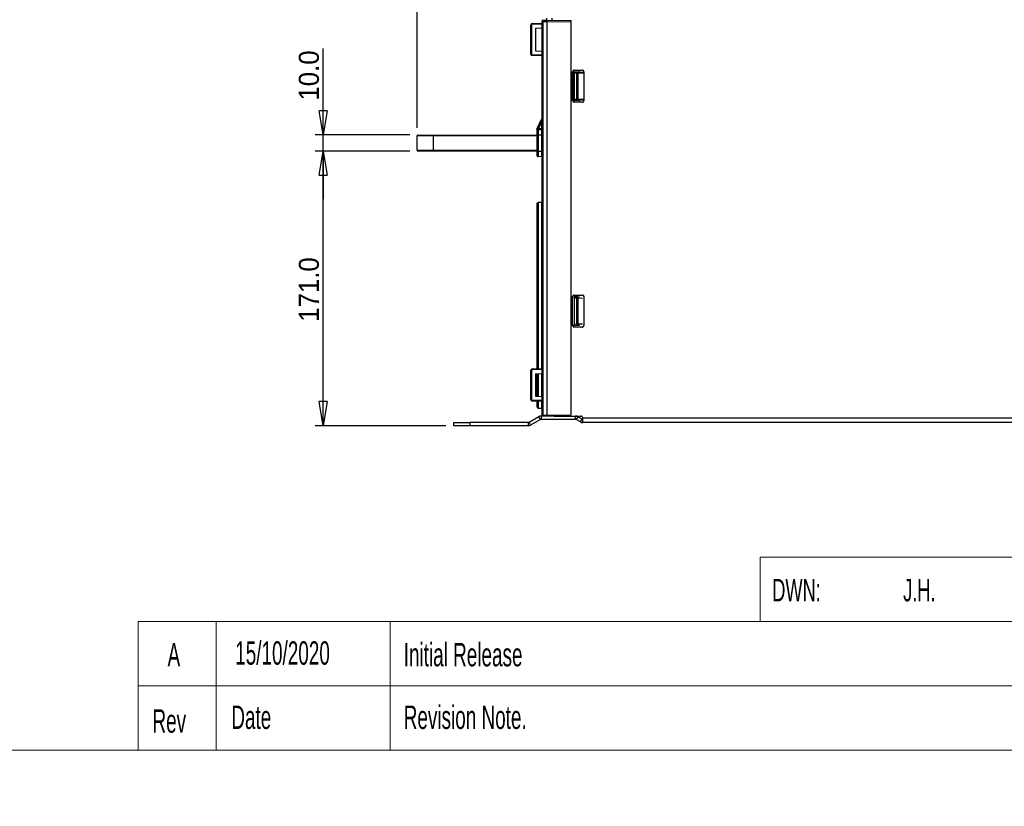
# Paper-space layout 'Sheet1' of a CAD drawing. Header units: millimetres. Extents: x 0 to 420, y 0 to 297.
# Tile 75 of 130: x 153 to 275, y 0 to 98. Entities that reach past the tile are written whole.
import ezdxf

# ---------------------------------------------------------------- set-up
doc = ezdxf.new("R2010")
doc.units = ezdxf.units.MM
doc.layers.add('SLD-0', color=179, linetype='Continuous')
doc.styles.add('SLDTEXTSTYLE0', font='TXT', dxfattribs={"width": 0.605})
doc.styles.add('SLDTEXTSTYLE1', font='TXT', dxfattribs={"width": 0.75})
doc.styles.add('SLDTEXTSTYLE3', font='TXT', dxfattribs={"width": 0.96})
doc.dimstyles.new('SLDDIMSTYLE1', dxfattribs={"dimtxt": 2.5, "dimasz": 3.302, "dimexe": 0, "dimexo": 0.0625, "dimtad": 1, "dimdec": 1, "dimlfac": 5, "dimrnd": 1e-09, "dimzin": 4, "dimdsep": 46, "dimtxsty": 'SLDTEXTSTYLE1', "dimblk1": 'NONE', "dimblk2": 'NONE', "dimsah": 1, "dimcen": 0.09, "dimadec": 0, "dimazin": 1, "dimtfac": 1, "dimtofl": 0, "dimtmove": 0, "dimatfit": 3, "dimldrblk": 'NONE', "dimfxl": 0, "dimfrac": 2, "dimtolj": 1, "dimtzin": 12, "dimarcsym": 0})
doc.dimstyles.new('SLDDIMSTYLE3', dxfattribs={"dimtxt": 2.5, "dimasz": 3.302, "dimexe": 0, "dimexo": 0.0625, "dimtad": 1, "dimdec": 1, "dimlfac": 5, "dimrnd": 1e-09, "dimzin": 4, "dimdsep": 46, "dimtxsty": 'SLDTEXTSTYLE1', "dimblk1": 'NONE', "dimblk2": 'NONE', "dimsah": 1, "dimcen": 0, "dimadec": 0, "dimazin": 1, "dimtfac": 1, "dimtmove": 0, "dimatfit": 3, "dimldrblk": 'NONE', "dimfxl": 0, "dimfrac": 2, "dimtolj": 1, "dimtzin": 12, "dimarcsym": 0})
doc.dimstyles.new('SLDDIMSTYLE4', dxfattribs={"dimtxt": 2.5, "dimasz": 3.302, "dimexe": 0, "dimexo": 0.0625, "dimtad": 1, "dimdec": 1, "dimlfac": 5, "dimrnd": 1e-09, "dimzin": 12, "dimdsep": 46, "dimtxsty": 'SLDTEXTSTYLE1', "dimblk1": 'NONE', "dimblk2": 'NONE', "dimsah": 1, "dimcen": 0, "dimadec": 0, "dimazin": 3, "dimtfac": 1, "dimtmove": 0, "dimatfit": 3, "dimldrblk": 'NONE', "dimfxl": 0, "dimfrac": 2, "dimtolj": 1, "dimtzin": 12, "dimarcsym": 0})

# ---------------------------------------------------------------- blocks, each defined once
blk = doc.blocks.new('_D_16')
at = {"layer": 'SLD-0', "color": 179}
for p, q in [((202.28, 84.48), (202.28, 118.81)), ((202.28, 117.81), (205.28, 118.31)), ((205.28, 117.31), (202.28, 117.81)), ((202.28, 117.81), (205.28, 117.81)), ((202.28, 117.81), (334.68, 117.81)), ((205.28, 117.31), (205.28, 118.31)), ((331.68, 118.31), (334.68, 117.81)), ((331.68, 118.31), (331.68, 117.31)), ((334.68, 117.81), (331.68, 117.31)), ((334.68, 117.81), (331.68, 117.81)), ((334.68, 84.48), (334.68, 118.81))]:
    blk.add_line(p, q, dxfattribs=at)
at = {"layer": 'SLD-0', "color": 179, "insert": (264.32, 120.84), "char_height": 2.5, "attachment_point": 1, "style": 'SLDTEXTSTYLE3'}
blk.add_mtext('662.0', dxfattribs=at)
blk = doc.blocks.new('_None')
blk = doc.blocks.new('_D_17')
at = {"layer": 'SLD-0', "color": 179}
for p, q in [((201.38, 81.58), (189.58, 81.58)), ((190.08, 78.58), (190.58, 81.58)), ((190.58, 81.58), (191.08, 78.58)), ((190.58, 81.58), (190.58, 78.58)), ((190.58, 47.38), (190.58, 81.58)), ((190.08, 78.58), (191.08, 78.58)), ((190.58, 47.38), (190.08, 50.38)), ((191.08, 50.38), (190.08, 50.38)), ((191.08, 50.38), (190.58, 47.38)), ((190.58, 47.38), (190.58, 50.38)), ((205.84, 47.38), (189.58, 47.38))]:
    blk.add_line(p, q, dxfattribs=at)
at = {"layer": 'SLD-0', "color": 179, "insert": (187.55, 60.32), "char_height": 2.5, "attachment_point": 1, "rotation": 90, "style": 'SLDTEXTSTYLE3'}
blk.add_mtext('171.0', dxfattribs=at)
blk = doc.blocks.new('_D_18')
at = {"layer": 'SLD-0', "color": 179}
for p, q in [((190.58, 83.58), (190.58, 94.33)), ((190.58, 83.58), (190.08, 86.58)), ((191.08, 86.58), (190.08, 86.58)), ((191.08, 86.58), (190.58, 83.58)), ((190.58, 83.58), (190.58, 86.58)), ((201.38, 83.58), (189.58, 83.58)), ((190.58, 81.58), (190.58, 83.58)), ((201.38, 81.58), (189.58, 81.58)), ((190.08, 78.58), (190.58, 81.58)), ((190.58, 81.58), (191.08, 78.58)), ((190.58, 81.58), (190.58, 78.58)), ((190.58, 81.58), (190.58, 75.58)), ((190.08, 78.58), (191.08, 78.58))]:
    blk.add_line(p, q, dxfattribs=at)
at = {"layer": 'SLD-0', "color": 179, "insert": (187.55, 87.86), "char_height": 2.5, "attachment_point": 1, "rotation": 90, "style": 'SLDTEXTSTYLE3'}
blk.add_mtext('10.0', dxfattribs=at)
blk = doc.blocks.new('_D_22')
at = {"layer": 'SLD-0', "color": 179}
for p, q in [((177.64, 244.2), (170.68, 237.01)), ((170.68, 237.01), (163.27, 229.36)), ((168.23, 235.21), (170.68, 237.01)), ((170.68, 237.01), (168.59, 234.86)), ((170.68, 237.01), (168.95, 234.51)), ((168.23, 235.21), (168.95, 234.51)), ((163.27, 229.36), (151.44, 229.36))]:
    blk.add_line(p, q, dxfattribs=at)
at = {"layer": 'SLD-0', "color": 179, "char_height": 2.5, "attachment_point": 1, "style": 'SLDTEXTSTYLE3'}
for s, insert in [('%%c', (150.19, 232.39)), ('20.0', (155.21, 232.43))]:
    blk.add_mtext(s, dxfattribs=dict(at, insert=insert))
blk = doc.blocks.new('_D_23')
at = {"layer": 'SLD-0', "color": 179}
for p, q in [((164, 261.49), (154.02, 261.49)), ((172.8, 249.9), (164, 261.49)), ((171.38, 252.59), (170.59, 251.98)), ((171.38, 252.59), (172.8, 249.9)), ((172.8, 249.9), (170.59, 251.98)), ((172.8, 249.9), (170.99, 252.29)), ((175.52, 246.31), (172.8, 249.9))]:
    blk.add_line(p, q, dxfattribs=at)
at = {"layer": 'SLD-0', "color": 179, "char_height": 2.5, "attachment_point": 1, "style": 'SLDTEXTSTYLE3'}
for s, insert in [('%%c', (152.77, 264.53)), ('9.0', (157.79, 264.57))]:
    blk.add_mtext(s, dxfattribs=dict(at, insert=insert))
blk = doc.blocks.new('_D_24')
at = {"layer": 'SLD-0', "color": 179}
for p, q in [((241.45, 256.7), (250.71, 264.13)), ((250.71, 264.13), (262.53, 264.13)), ((241.45, 256.7), (243.48, 258.97)), ((244.1, 258.19), (243.48, 258.97)), ((241.45, 256.7), (243.79, 258.58)), ((244.1, 258.19), (241.45, 256.7)), ((236.38, 252.63), (241.45, 256.7))]:
    blk.add_line(p, q, dxfattribs=at)
at = {"layer": 'SLD-0', "color": 179, "char_height": 2.5, "attachment_point": 1, "style": 'SLDTEXTSTYLE3'}
for s, insert in [('%%c', (251.05, 267.17)), ('13.0', (256.07, 267.2))]:
    blk.add_mtext(s, dxfattribs=dict(at, insert=insert))
blk = doc.blocks.new('_D_25')
at = {"layer": 'SLD-0', "color": 179}
for p, q in [((240.69, 239.1), (237.15, 235.23)), ((237.15, 235.23), (227.95, 225.18)), ((234.75, 233.35), (237.15, 235.23)), ((237.15, 235.23), (235.12, 233.01)), ((237.15, 235.23), (235.49, 232.68)), ((234.75, 233.35), (235.49, 232.68)), ((227.95, 225.18), (216.13, 225.18))]:
    blk.add_line(p, q, dxfattribs=at)
at = {"layer": 'SLD-0', "color": 179, "char_height": 2.5, "attachment_point": 1, "style": 'SLDTEXTSTYLE3'}
for s, insert in [('%%c', (214.88, 228.22)), ('10.5', (219.9, 228.25))]:
    blk.add_mtext(s, dxfattribs=dict(at, insert=insert))
blk = doc.blocks.new('_D_28')
at = {"layer": 'SLD-0', "color": 179}
for p, q in [((173.26, 174.39), (183.57, 183.36)), ((183.57, 183.36), (193.54, 183.36)), ((173.26, 174.39), (175.2, 176.74)), ((175.85, 175.98), (175.2, 176.74)), ((173.26, 174.39), (175.53, 176.36)), ((175.85, 175.98), (173.26, 174.39)), ((169.87, 171.44), (173.26, 174.39))]:
    blk.add_line(p, q, dxfattribs=at)
at = {"layer": 'SLD-0', "color": 179, "char_height": 2.5, "attachment_point": 1, "style": 'SLDTEXTSTYLE3'}
for s, insert in [('%%c', (183.91, 186.4)), ('9.0', (188.93, 186.44))]:
    blk.add_mtext(s, dxfattribs=dict(at, insert=insert))
blk = doc.blocks.new('_D_30')
at = {"layer": 'SLD-0', "color": 179}
for p, q in [((230.03, 164.09), (234.37, 159.25)), ((236.01, 156.68), (234.37, 159.25)), ((234.37, 159.25), (236.75, 157.35)), ((234.37, 159.25), (236.38, 157.02)), ((234.37, 159.25), (244.67, 147.78)), ((236.01, 156.68), (236.75, 157.35)), ((244.67, 147.78), (256.49, 147.78))]:
    blk.add_line(p, q, dxfattribs=at)
at = {"layer": 'SLD-0', "color": 179, "char_height": 2.5, "attachment_point": 1, "style": 'SLDTEXTSTYLE3'}
for s, insert in [('%%c', (245.01, 150.81)), ('13.0', (250.03, 150.85))]:
    blk.add_mtext(s, dxfattribs=dict(at, insert=insert))
blk = doc.blocks.new('_D_31')
at = {"layer": 'SLD-0', "color": 179}
for p, q in [((224.12, 191.46), (212.3, 191.46)), ((230.76, 181.36), (224.12, 191.46)), ((229.53, 184.14), (228.69, 183.59)), ((229.53, 184.14), (230.76, 181.36)), ((230.76, 181.36), (228.69, 183.59)), ((230.76, 181.36), (229.11, 183.87)), ((233.65, 176.98), (230.76, 181.36))]:
    blk.add_line(p, q, dxfattribs=at)
at = {"layer": 'SLD-0', "color": 179, "char_height": 2.5, "attachment_point": 1, "style": 'SLDTEXTSTYLE3'}
for s, insert in [('%%c', (211.05, 194.5)), ('10.5', (216.07, 194.53))]:
    blk.add_mtext(s, dxfattribs=dict(at, insert=insert))

psp = doc.layouts.new('Sheet1')

# ---------------------------------------------------------------- linework, layer by layer
at = {"layer": 'SLD-0', "color": 179, "linetype": 'Continuous', "lineweight": 25}
for p, q in [((218.436, 97.856), (218.436, 98.106)), ((219.036, 98.106), (219.036, 97.851)), ((216.531, 97.258), (216.436, 97.258)), ((216.436, 93.654), (216.436, 97.258)), ((216.531, 97.258), (216.531, 93.654)), ((217.836, 97.368), (216.63, 97.358)), ((216.634, 97.458), (217.836, 97.468)), ((217.036, 96.856), (217.836, 96.898)), ((217.036, 96.856), (217.036, 94.056)), ((217.836, 97.652), (217.836, 97.752)), ((217.836, 48.688), (217.836, 97.652)), ((217.836, 97.652), (217.935, 97.652)), ((217.935, 97.852), (218.436, 97.856)), ((218.436, 97.656), (217.935, 97.652)), ((217.935, 97.652), (217.935, 48.682)), ((218.436, 97.856), (221.436, 97.83)), ((221.436, 97.63), (218.436, 97.656)), ((218.436, 97.656), (218.436, 97.656)), ((218.436, 97.656), (218.436, 48.656)), ((221.436, 97.83), (221.436, 97.63)), ((221.436, 97.63), (221.436, 48.682)), ((216.531, 93.654), (216.436, 93.654)), ((216.63, 93.554), (217.836, 93.544)), ((217.836, 93.444), (216.634, 93.454)), ((217.036, 94.056), (217.836, 94.014)), ((221.636, 87.856), (221.636, 91.456)), ((221.639, 91.488), (221.797, 91.48)), ((221.797, 87.832), (221.797, 91.48)), ((221.797, 91.48), (221.804, 91.48)), ((221.804, 91.48), (221.812, 91.479)), ((221.812, 91.479), (221.819, 91.479)), ((221.819, 91.479), (221.825, 91.479)), ((221.825, 91.479), (221.829, 91.478)), ((221.829, 91.478), (221.833, 91.478)), ((221.833, 91.478), (221.835, 91.478)), ((221.835, 91.478), (221.836, 91.478)), ((221.836, 91.656), (222.836, 91.656)), ((221.836, 91.478), (222.192, 91.459)), ((221.836, 91.278), (221.836, 91.478)), ((221.836, 91.278), (221.836, 88.035)), ((222.184, 91.26), (221.836, 91.278)), ((222.184, 88.053), (222.184, 91.26)), ((222.184, 91.26), (222.282, 91.26)), ((222.192, 91.459), (222.211, 91.455)), ((222.192, 91.459), (222.98, 91.418)), ((222.211, 91.455), (222.229, 91.443)), ((222.229, 91.443), (222.245, 91.424)), ((222.245, 91.424), (222.259, 91.399)), ((222.259, 91.399), (222.27, 91.369)), ((222.27, 91.369), (222.277, 91.335)), ((222.277, 91.335), (222.281, 91.298)), ((222.281, 91.298), (222.282, 91.26)), ((222.282, 91.26), (222.282, 88.053)), ((222.436, 91.656), (222.436, 91.447)), ((223.036, 91.415), (222.98, 91.418)), ((223.036, 91.456), (223.036, 87.856)), ((221.639, 87.824), (221.797, 87.832)), ((221.804, 87.833), (221.797, 87.832)), ((221.812, 87.833), (221.804, 87.833)), ((221.819, 87.833), (221.812, 87.833)), ((221.825, 87.834), (221.819, 87.833)), ((221.829, 87.834), (221.825, 87.834)), ((221.833, 87.834), (221.829, 87.834)), ((221.835, 87.834), (221.833, 87.834)), ((221.836, 87.834), (221.835, 87.834)), ((221.836, 88.035), (222.184, 88.053)), ((221.836, 87.834), (221.836, 88.035)), ((222.192, 87.853), (221.836, 87.834)), ((222.836, 87.656), (221.836, 87.656)), ((222.184, 88.053), (222.282, 88.053)), ((222.98, 87.894), (222.192, 87.853)), ((222.211, 87.858), (222.192, 87.853)), ((222.229, 87.87), (222.211, 87.858)), ((222.245, 87.888), (222.229, 87.87)), ((222.259, 87.913), (222.245, 87.888)), ((222.27, 87.943), (222.259, 87.913)), ((222.277, 87.977), (222.27, 87.943)), ((222.281, 88.014), (222.277, 87.977)), ((222.282, 88.053), (222.281, 88.014)), ((222.436, 87.866), (222.436, 87.656)), ((222.98, 87.894), (223.036, 87.897)), ((217.2, 84.288), (217.836, 85.672)), ((217.302, 84.414), (217.833, 85.568)), ((217.365, 84.742), (217.409, 84.742)), ((217.797, 85.252), (217.392, 84.372)), ((217.466, 84.963), (217.51, 84.963)), ((217.549, 85.142), (217.593, 85.142)), ((217.653, 85.369), (217.697, 85.37)), ((217.653, 85.369), (217.697, 85.37)), ((217.797, 84.376), (217.797, 85.252)), ((217.836, 85.252), (217.797, 85.252)), ((217.836, 85.576), (217.836, 85.576)), ((204.281, 83.475), (202.281, 83.475)), ((202.281, 81.675), (202.281, 83.475)), ((202.381, 83.575), (204.281, 83.575)), ((204.281, 83.475), (204.281, 83.575)), ((204.281, 83.575), (217.236, 83.575)), ((204.281, 83.475), (204.281, 81.675)), ((217.2, 84.288), (217.236, 84.271)), ((217.236, 84.172), (217.236, 84.271)), ((217.236, 83.572), (217.236, 84.172)), ((217.236, 81.581), (217.236, 83.572)), ((217.335, 83.572), (217.236, 83.572)), ((217.237, 84.465), (217.281, 84.464)), ((217.237, 84.465), (217.281, 84.464)), ((217.239, 84.278), (217.253, 84.308)), ((217.253, 84.308), (217.268, 84.341)), ((217.268, 84.341), (217.285, 84.377)), ((217.285, 84.377), (217.302, 84.414)), ((217.335, 84.272), (217.797, 84.276)), ((217.797, 83.576), (217.335, 83.572)), ((217.335, 83.572), (217.335, 81.581)), ((217.392, 84.372), (217.797, 84.376)), ((217.836, 84.376), (217.797, 84.376)), ((217.836, 83.576), (217.797, 83.576)), ((217.797, 81.576), (217.797, 83.576)), ((202.281, 81.675), (204.281, 81.675)), ((204.281, 81.575), (202.381, 81.575)), ((204.281, 81.575), (204.281, 81.675)), ((217.236, 81.575), (204.281, 81.575)), ((217.335, 81.581), (217.236, 81.581)), ((217.236, 80.981), (217.236, 81.581)), ((217.335, 81.581), (217.797, 81.576)), ((217.836, 81.576), (217.797, 81.576)), ((217.797, 80.877), (217.335, 80.881)), ((217.236, 62.376), (217.236, 75.072)), ((217.797, 75.176), (217.335, 75.172)), ((221.636, 59.856), (221.636, 63.456)), ((221.836, 63.656), (222.836, 63.656)), ((221.836, 63.478), (222.192, 63.459)), ((221.836, 63.278), (221.836, 63.478)), ((222.184, 63.26), (221.836, 63.278)), ((221.836, 63.278), (221.836, 60.035)), ((222.184, 60.053), (222.184, 63.26)), ((222.184, 63.26), (222.282, 63.26)), ((222.192, 63.459), (222.211, 63.455)), ((222.192, 63.459), (222.482, 63.444)), ((222.211, 63.455), (222.229, 63.443)), ((222.229, 63.443), (222.245, 63.424)), ((222.245, 63.424), (222.259, 63.399)), ((222.259, 63.399), (222.27, 63.369)), ((222.27, 63.369), (222.277, 63.335)), ((222.277, 63.335), (222.281, 63.298)), ((222.281, 63.298), (222.282, 63.26)), ((222.282, 63.26), (222.282, 60.053)), ((223.036, 63.456), (223.036, 59.856)), ((217.236, 54.463), (217.236, 62.376)), ((221.836, 60.035), (222.184, 60.053)), ((221.836, 59.834), (221.836, 60.035)), ((222.192, 59.853), (221.836, 59.834)), ((222.836, 59.656), (221.836, 59.656)), ((222.184, 60.053), (222.282, 60.053)), ((222.482, 59.868), (222.192, 59.853)), ((222.211, 59.858), (222.192, 59.853)), ((222.229, 59.87), (222.211, 59.858)), ((222.245, 59.888), (222.229, 59.87)), ((222.259, 59.913), (222.245, 59.888)), ((222.27, 59.943), (222.259, 59.913)), ((222.277, 59.977), (222.27, 59.943)), ((222.281, 60.014), (222.277, 59.977)), ((222.282, 60.053), (222.281, 60.014)), ((216.531, 54.258), (216.436, 54.258)), ((216.436, 50.654), (216.436, 54.258)), ((216.531, 54.258), (216.531, 50.654)), ((217.836, 54.368), (216.63, 54.358)), ((216.634, 54.458), (217.836, 54.468)), ((217.036, 53.856), (217.836, 53.898)), ((217.036, 53.856), (217.036, 51.056)), ((217.236, 51.046), (217.236, 53.867)), ((216.531, 50.654), (216.436, 50.654)), ((216.63, 50.554), (217.836, 50.544)), ((217.836, 50.444), (216.634, 50.454)), ((217.036, 51.056), (217.836, 51.014)), ((217.236, 49.681), (217.236, 50.449)), ((217.335, 49.581), (217.797, 49.577)), ((217.432, 48.5), (216.213, 47.797)), ((217.632, 48.154), (216.413, 47.45)), ((217.632, 48.154), (217.432, 48.5)), ((217.712, 48.575), (217.712, 48.175)), ((219.436, 48.575), (217.712, 48.575)), ((222.012, 48.175), (217.712, 48.175)), ((217.838, 48.688), (217.836, 48.688)), ((217.844, 48.687), (217.838, 48.688)), ((217.853, 48.687), (217.844, 48.687)), ((217.865, 48.686), (217.853, 48.687)), ((217.88, 48.685), (217.865, 48.686)), ((217.897, 48.684), (217.88, 48.685)), ((217.916, 48.683), (217.897, 48.684)), ((217.935, 48.682), (217.916, 48.683)), ((218.436, 48.656), (217.935, 48.682)), ((221.436, 48.682), (218.436, 48.656)), ((219.436, 48.575), (222.697, 48.575)), ((222.012, 48.175), (222.012, 48.575)), ((222.292, 48.5), (222.092, 48.154)), ((222.617, 47.85), (222.092, 48.154)), ((222.818, 48.197), (222.292, 48.5)), ((222.617, 47.85), (222.818, 48.197)), ((222.897, 48.375), (222.897, 48.335)), ((314.066, 48.335), (222.897, 48.335)), ((222.897, 47.775), (222.897, 48.335)), ((206.836, 47.375), (206.836, 47.775)), ((206.836, 47.775), (208.836, 47.775)), ((208.836, 47.375), (206.836, 47.375)), ((208.836, 47.775), (208.836, 47.375)), ((216.133, 47.775), (208.836, 47.775)), ((216.133, 47.375), (208.836, 47.375)), ((216.133, 47.375), (216.133, 47.775)), ((216.213, 47.797), (216.413, 47.45)), ((314.066, 47.775), (222.897, 47.775))]:
    psp.add_line(p, q, dxfattribs=at)
at = {"layer": 'SLD-0', "color": 8, "linetype": 'Continuous', "lineweight": 25}
for p, q in [((223.036, 91.22), (222.282, 91.26)), ((222.282, 88.053), (223.036, 88.092)), ((217.236, 83.475), (204.281, 83.475)), ((204.281, 81.675), (217.236, 81.675)), ((217.335, 75.172), (217.335, 54.464)), ((217.797, 54.468), (217.797, 75.176)), ((222.872, 63.229), (222.282, 63.26)), ((222.282, 60.053), (222.872, 60.084)), ((217.335, 53.872), (217.335, 51.04)), ((217.797, 51.016), (217.797, 53.896)), ((217.335, 50.448), (217.335, 49.581)), ((217.797, 49.577), (217.797, 50.444))]:
    psp.add_line(p, q, dxfattribs=at)
at = {"layer": 'SLD-0', "color": 179, "linetype": 'Continuous', "lineweight": 18}
for p, q in [((245, 31), (245, 23)), ((245, 31), (305, 31)), ((167.558, 23), (167.558, 7)), ((167.558, 23), (245, 23)), ((177.279, 23), (177.279, 7)), ((198.927, 23), (198.927, 7)), ((245, 23), (413, 23)), ((167.558, 15), (245, 15)), ((245, 15), (365, 15)), ((7, 7), (413, 7))]:
    psp.add_line(p, q, dxfattribs=at)
at = {"layer": 'SLD-0', "color": 179, "linetype": 'Continuous', "lineweight": 25}
for centre, radius, start, end in [((216.636, 97.258), 0.2, 90.49989, 180.00016), ((216.631, 97.258), 0.1, 90.5, 180.00033), ((217.111, 97.387), 0.481, 171.53703, 183.46965), ((217.936, 97.752), 0.1, 90.5, 180), ((216.636, 93.654), 0.2, 180, 269.50011), ((216.631, 93.654), 0.1, 180.00077, 269.50071), ((217.111, 93.525), 0.481, 176.53063, 188.4627), ((221.836, 91.456), 0.2, 89.99997, 180), ((216.45, 91.61), 5.744, 356.50212, 358.49622), ((222.836, 91.456), 0.2, 359.99959, 90), ((221.836, 87.856), 0.2, 180, 270), ((216.449, 87.702), 5.745, 1.50389, 3.49785), ((222.836, 87.856), 0.2, 269.99975, 0), ((202.381, 83.475), 0.1, 89.99926, 180), ((217.336, 84.172), 0.1, 90.5, 179.99998), ((220.233, 90.61), 6.854, 244.68857, 245.51784), ((217.796, 84.316), 0.04, 270.5, 0), ((202.381, 81.675), 0.1, 180, 270.00074), ((217.336, 80.981), 0.1, 180, 269.5), ((217.796, 80.837), 0.04, 0, 89.5), ((217.336, 75.072), 0.1, 90.49951, 180), ((217.796, 75.216), 0.04, 270.5, 0), ((221.836, 63.456), 0.2, 89.99997, 180), ((216.449, 63.61), 5.745, 356.50221, 358.49613), ((222.836, 63.456), 0.2, 359.99998, 90), ((221.836, 59.856), 0.2, 180, 270), ((216.45, 59.702), 5.745, 1.5038, 3.49786), ((222.836, 59.856), 0.2, 269.99975, 0), ((216.636, 54.258), 0.2, 90.49989, 179.99994), ((216.631, 54.258), 0.1, 90.49929, 179.99988), ((217.111, 54.387), 0.481, 171.53704, 183.46967), ((216.636, 50.654), 0.2, 180, 269.50011), ((216.631, 50.654), 0.1, 179.9999, 269.50071), ((217.111, 50.525), 0.481, 176.53033, 188.46299), ((217.336, 49.681), 0.1, 180, 269.50049), ((217.796, 49.537), 0.04, 0, 89.5), ((217.712, 48.015), 0.56, 89.99997, 120.00013), ((217.712, 48.015), 0.16, 89.9999, 120.00034), ((219.436, 49.575), 1, 246.06313, 270.00007), ((222.012, 48.015), 0.56, 60, 90), ((222.012, 48.015), 0.16, 60.0004, 89.99988), ((222.897, 48.335), 0.56, 240.00011, 270), ((222.697, 48.375), 0.2, 359.99999, 90), ((222.897, 48.335), 0.16, 240.00052, 270.00018), ((216.133, 47.935), 0.16, 270.00032, 299.99977), ((216.133, 47.935), 0.56, 270.00009, 299.99997)]:
    psp.add_arc(centre, radius, start, end, dxfattribs=at)
at = {"layer": 'SLD-0', "color": 8, "linetype": 'Continuous', "lineweight": 25}
for centre, start, end in [((222.967, 91.341), 28.40456, 80.4871), ((222.967, 87.971), 279.51046, 331.59787)]:
    psp.add_arc(centre, 0.0781, start, end, dxfattribs=at)
at = {"layer": 'SLD-0', "color": 179, "linetype": 'Continuous', "lineweight": 25}
for centre, major_axis, ratio, start_param, end_param in [((217.936, 97.652), (-0.001, 0.2), 0.0043632, 0.000019, 1.5707348), ((217.393, 84.372), (0.093, 0.101), 0.00463, 1.5752275, 2.2359828), ((217.336, 84.372), (0.001, 0.1), 0.0087235, 2.2317801, 3.1417449), ((217.336, 83.572), (-0.001, 0.7), 0.0012465, 0.0000093, 1.5707295), ((217.796, 84.376), (0, 0.1), 0.0034904, 3.1416109, 4.712335), ((217.796, 83.576), (0, 0.7), 0.0004986, 4.7124713, 6.2831899), ((217.336, 81.581), (0.001, 0.7), 0.0012465, 1.5708632, 3.1415833), ((217.796, 81.577), (0, 0.7), 0.0004986, 3.1415881, 4.7123082)]:
    psp.add_ellipse(centre, major_axis=major_axis, ratio=ratio, start_param=start_param, end_param=end_param, dxfattribs=at)
for points, knots in [([(218.436, 97.656), (218.436, 97.671), (218.436, 97.709), (218.436, 97.765), (218.436, 97.816), (218.435, 97.85), (218.436, 97.854), (218.436, 97.856)], [0, 0, 0, 0, 0.14429784, 0.35901339, 0.57376645, 0.78680728, 1, 1, 1, 1]), ([(217.365, 84.742), (217.348, 84.706), (217.315, 84.633), (217.274, 84.544), (217.247, 84.485), (217.238, 84.466), (217.237, 84.465), (217.237, 84.465)], [0, 0, 0, 0, 0.2495487, 0.5064336, 0.7245931, 0.9214728, 1, 1, 1, 1]), ([(217.466, 84.963), (217.463, 84.957), (217.458, 84.945), (217.439, 84.904), (217.414, 84.849), (217.388, 84.792), (217.371, 84.756), (217.365, 84.742)], [0, 0, 0, 0, 0.204928, 0.4168705, 0.6279539, 0.8597458, 1, 1, 1, 1]), ([(217.549, 85.142), (217.538, 85.119), (217.517, 85.074), (217.491, 85.017), (217.475, 84.982), (217.468, 84.968), (217.466, 84.963)], [0, 0, 0, 0, 0.30847663, 0.58352193, 0.85868232, 1, 1, 1, 1]), ([(217.653, 85.369), (217.652, 85.367), (217.649, 85.362), (217.629, 85.318), (217.599, 85.253), (217.572, 85.192), (217.555, 85.156), (217.549, 85.142)], [0, 0, 0, 0, 0.2206767, 0.476371, 0.6940052, 0.8877529, 1, 1, 1, 1]), ([(217.833, 85.568), (217.833, 85.568), (217.833, 85.57), (217.835, 85.574), (217.836, 85.575), (217.836, 85.576)], [0, 0, 0, 0, 0.0292986, 0.3737308, 1, 1, 1, 1]), ([(217.236, 84.271), (217.236, 84.271), (217.237, 84.272), (217.238, 84.276), (217.239, 84.278)], [0, 0, 0, 0, 0.5167637, 1, 1, 1, 1]), ([(217.335, 84.31), (217.335, 84.31), (217.324, 84.312), (217.303, 84.312), (217.275, 84.307), (217.251, 84.296), (217.243, 84.284), (217.239, 84.278)], [0, 0, 0, 0, 0.0092657, 0.2372849, 0.4922916, 0.7461288, 1, 1, 1, 1])]:
    psp.add_open_spline(points, degree=3, knots=knots, dxfattribs=at)

# ---------------------------------------------------------------- texts
at = {"layer": 'SLD-0', "color": 179, "style": 'SLDTEXTSTYLE0'}
for s, insert, char_height, attachment_point in [('DWN:', (246.502, 28.311), 2.8, 1), ('J.H.', (262.796, 28.311), 2.8, 1), ('A', (171.995, 20.334), 2.91, 2), ('15/10/2020', (179.631, 20.541), 2.9104, 1), ('Initial Release', (200.614, 20.334), 2.91042, 1), ('Date', (179.144, 12.543), 2.9104, 1), ('Revision Note.', (200.614, 12.543), 2.91042, 1), ('Rev', (169.33, 12.073), 2.9104, 1)]:
    psp.add_mtext(s, dxfattribs=dict(at, insert=insert, char_height=char_height, attachment_point=attachment_point))

# ---------------------------------------------------------------- dimensions: what is measured, and where the dimension line sits
at = {"layer": 'SLD-0', "color": 179}
for p1, dimstyle, picture, middle in [((0.889, 0.948), 'SLDDIMSTYLE3', '_D_24', (257.414, 266.248)), ((0.517, 0.737), 'SLDDIMSTYLE3', '_D_23', (158.218, 263.609)), ((1.173, 1.62), 'SLDDIMSTYLE3', '_D_22', (156.561, 231.473)), ((0.745, 0.74), 'SLDDIMSTYLE4', '_D_25', (221.245, 227.297)), ((0.831303, 0.6414323), 'SLDDIMSTYLE4', '_D_31', (217.4129934, 193.5763759)), ((0.634, 0.639), 'SLDDIMSTYLE3', '_D_28', (189.351, 185.481)), ((1.067, 0.743), 'SLDDIMSTYLE3', '_D_30', (251.373, 149.894))]:
    dim = psp.add_diameter_dim_2p(p1=p1, p2=(0, 0), dimstyle=dimstyle, dxfattribs=at)
    dim.commit()
    dim.dimension.update_dxf_attribs({"geometry": picture, "text_midpoint": middle, "dimtype": 163})
dim = psp.add_linear_dim(base=(202.281, 117.807), p1=(334.681, 83.475), p2=(202.281, 83.475), dimstyle='SLDDIMSTYLE1', dxfattribs=at)
dim.commit()
dim.dimension.update_dxf_attribs({"geometry": '_D_16', "text_midpoint": (268.481, 117.807), "dimtype": 160})
for base, p1, p2, picture, middle in [((190.58, 81.575), (202.381, 83.575), (202.381, 81.575), '_D_18', (190.58, 91.094)), ((190.58, 47.375), (202.381, 81.575), (206.836, 47.375), '_D_17', (190.58, 64.475))]:
    dim = psp.add_linear_dim(base=base, p1=p1, p2=p2, angle=90, dimstyle='SLDDIMSTYLE1', dxfattribs=at)
    dim.commit()
    dim.dimension.update_dxf_attribs({"geometry": picture, "text_midpoint": middle, "dimtype": 160})

doc.saveas('drawing.dxf')
